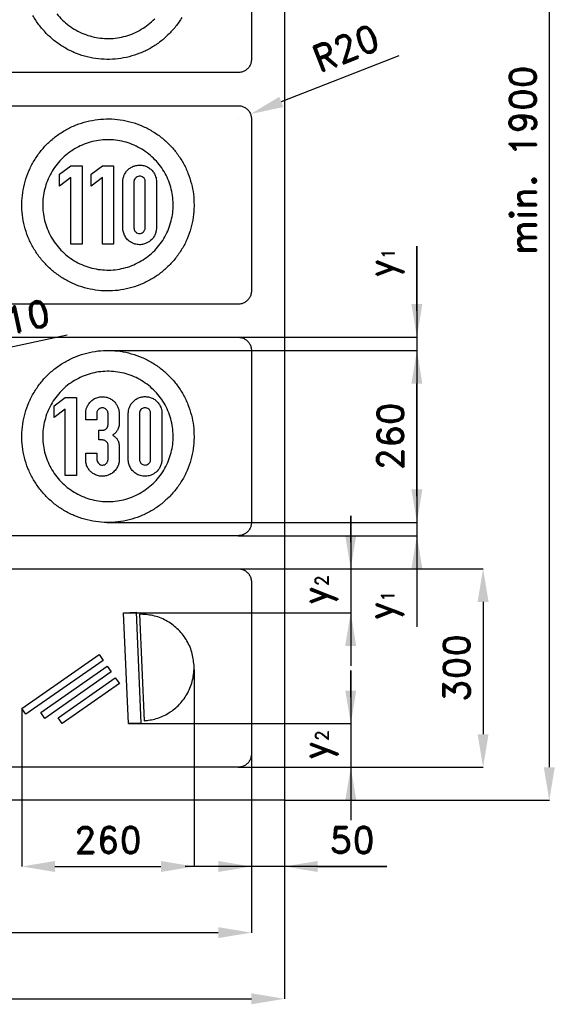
# Model space of a CAD drawing. Header units: millimetres. Extents: x -366 to 4420, y -308 to 2161.
# Tile 5 of 6: x 3600 to 4420, y -308 to 1180. Entities that reach past the tile are written whole.
import ezdxf

# ---------------------------------------------------------------- set-up
doc = ezdxf.new("R2010")
doc.units = ezdxf.units.MM
doc.header["$LTSCALE"] = 5
doc.layers.add('Kóty', color=2, linetype='Continuous')
doc.layers.add('Značka', color=7, linetype='Continuous')
doc.styles.get("Standard").update_dxf_attribs({"font": 'romand.shx', "height": 40})
doc.dimstyles.get("Standard").update_dxf_attribs({"dimtxt": 40, "dimasz": 50, "dimexe": 0.18, "dimexo": 0.0625, "dimgap": 20, "dimtad": 1, "dimdec": 0, "dimzin": 0, "dimdsep": 46, "dimtxsty": 'Standard', "dimcen": 0.09, "dimadec": 0, "dimazin": 0, "dimtfac": 1, "dimtdec": 0, "dimtofl": 0, "dimtmove": 0, "dimatfit": 3, "dimfxl": 1, "dimtolj": 1, "dimtzin": 0, "dimarcsym": 0})

# ---------------------------------------------------------------- blocks, each defined once
blk = doc.blocks.new('*D10')
at = {"layer": 'Defpoints', "color": 0, "transparency": 16777216}
for p in [(3863.4, 197.9), (3603.3, 138.8), (3863.4, -100)]:
    blk.add_point(p, dxfattribs=at)
at = {"layer": 'Kóty', "color": 0, "lineweight": -2, "transparency": 16777216}
for p, q in [((3863.4, 197.8), (3863.4, -100.2)), ((3603.3, 138.7), (3603.3, -100.2)), ((3653.3, -100), (3813.4, -100))]:
    blk.add_line(p, q, dxfattribs=at)
at = {"layer": 'Kóty', "color": 0, "transparency": 16777216}
for points in [[(3653.3, -91.7), (3653.3, -108.3), (3603.3, -100)], [(3813.4, -91.7), (3813.4, -108.3), (3863.4, -100)]]:
    blk.add_solid(points, dxfattribs=at)
at = {"layer": 'Kóty', "color": 0, "transparency": 16777216, "insert": (3733.4, -60), "char_height": 40, "attachment_point": 5}
blk.add_mtext('\\A1;260', dxfattribs=at)
blk = doc.blocks.new('*D11')
at = {"layer": 'Defpoints', "color": 0, "transparency": 16777216}
for p in [(3050, 70), (3950, 70), (3950, -200)]:
    blk.add_point(p, dxfattribs=at)
at = {"layer": 'Kóty', "color": 0, "lineweight": -2, "transparency": 16777216}
for p, q in [((3050, 69.9), (3050, -200.2)), ((3950, 69.9), (3950, -200.2)), ((3100, -200), (3900, -200))]:
    blk.add_line(p, q, dxfattribs=at)
at = {"layer": 'Kóty', "color": 0, "transparency": 16777216}
for points in [[(3100, -191.7), (3100, -208.3), (3050, -200)], [(3900, -191.7), (3900, -208.3), (3950, -200)]]:
    blk.add_solid(points, dxfattribs=at)
at = {"layer": 'Kóty', "color": 0, "transparency": 16777216, "insert": (3500, -160), "char_height": 40, "attachment_point": 5}
blk.add_mtext('\\A1;900', dxfattribs=at)
blk = doc.blocks.new('*D12')
at = {"layer": 'Defpoints', "color": 0, "transparency": 16777216}
for p in [(3000, 0), (4000, 0), (4000, -300)]:
    blk.add_point(p, dxfattribs=at)
at = {"layer": 'Kóty', "color": 0, "lineweight": -2, "transparency": 16777216}
for p, q in [((3000, -0.1), (3000, -300.2)), ((4000, -0.1), (4000, -300.2)), ((3050, -300), (3950, -300))]:
    blk.add_line(p, q, dxfattribs=at)
at = {"layer": 'Kóty', "color": 0, "transparency": 16777216}
for points in [[(3050, -291.7), (3050, -308.3), (3000, -300)], [(3950, -291.7), (3950, -308.3), (4000, -300)]]:
    blk.add_solid(points, dxfattribs=at)
at = {"layer": 'Kóty', "color": 0, "transparency": 16777216, "insert": (3500, -260), "char_height": 40, "attachment_point": 5}
blk.add_mtext('\\A1;1000', dxfattribs=at)
blk = doc.blocks.new('*D13')
at = {"layer": 'Defpoints', "color": 0, "transparency": 16777216}
for p in [(3930, 350), (3930, 50), (4300, 50)]:
    blk.add_point(p, dxfattribs=at)
at = {"layer": 'Kóty', "color": 0, "lineweight": -2, "transparency": 16777216}
for p, q in [((3930.1, 350), (4300.2, 350)), ((4300, 300), (4300, 100)), ((3930.1, 50), (4300.2, 50))]:
    blk.add_line(p, q, dxfattribs=at)
at = {"layer": 'Kóty', "color": 0, "transparency": 16777216}
for points in [[(4291.7, 300), (4308.3, 300), (4300, 350)], [(4291.7, 100), (4308.3, 100), (4300, 50)]]:
    blk.add_solid(points, dxfattribs=at)
at = {"layer": 'Kóty', "color": 0, "transparency": 16777216, "insert": (4260, 200), "char_height": 40, "attachment_point": 5, "rotation": 90}
blk.add_mtext('\\A1;300', dxfattribs=at)
blk = doc.blocks.new('*D14')
at = {"layer": 'Defpoints', "color": 0, "transparency": 16777216}
for p in [(3735, 680), (4200, 680), (3731.6, 420)]:
    blk.add_point(p, dxfattribs=at)
at = {"layer": 'Kóty', "color": 0, "lineweight": -2, "transparency": 16777216}
for p, q in [((3735.1, 680), (4200.2, 680)), ((4200, 470), (4200, 630)), ((3731.7, 420), (4200.2, 420))]:
    blk.add_line(p, q, dxfattribs=at)
at = {"layer": 'Kóty', "color": 0, "transparency": 16777216}
for points in [[(4191.7, 630), (4208.3, 630), (4200, 680)], [(4191.7, 470), (4208.3, 470), (4200, 420)]]:
    blk.add_solid(points, dxfattribs=at)
at = {"layer": 'Kóty', "color": 0, "transparency": 16777216, "insert": (4160, 550), "char_height": 40, "attachment_point": 5, "rotation": 90}
blk.add_mtext('\\A1;260', dxfattribs=at)
blk = doc.blocks.new('*D15')
at = {"layer": 'Defpoints', "color": 0, "transparency": 16777216}
for p in [(4000, 1935), (4000, 0), (4400, 0)]:
    blk.add_point(p, dxfattribs=at)
at = {"layer": 'Kóty', "color": 0, "lineweight": -2, "transparency": 16777216}
for p, q in [((4000.1, 1935), (4400.2, 1935)), ((4400, 1885), (4400, 50)), ((4000.1, 0), (4400.2, 0))]:
    blk.add_line(p, q, dxfattribs=at)
at = {"layer": 'Kóty', "color": 0, "transparency": 16777216}
for points in [[(4391.7, 1885), (4408.3, 1885), (4400, 1935)], [(4391.7, 50), (4408.3, 50), (4400, 0)]]:
    blk.add_solid(points, dxfattribs=at)
at = {"layer": 'Kóty', "color": 0, "transparency": 16777216, "insert": (4360, 967.5), "char_height": 40, "attachment_point": 5, "rotation": 90}
blk.add_mtext('\\A1;min. 1900', dxfattribs=at)
blk = doc.blocks.new('*D16')
at = {"layer": 'Defpoints', "color": 0, "transparency": 16777216}
for p in [(3930, 1030), (3948.6, 1037.3)]:
    blk.add_point(p, dxfattribs=at)
at = {"layer": 'Kóty', "color": 0, "lineweight": -2, "transparency": 16777216}
for p, q in [((4172.8, 1125.5), (3995.1, 1055.6)), ((3929.9, 1030), (3930.1, 1030)), ((3930, 1029.9), (3930, 1030.1))]:
    blk.add_line(p, q, dxfattribs=at)
at = {"layer": 'Kóty', "color": 0, "transparency": 16777216}
blk.add_solid([(3992.1, 1063.4), (3998.2, 1047.9), (3948.6, 1037.3)], dxfattribs=at)
at = {"layer": 'Kóty', "color": 0, "transparency": 16777216, "insert": (4092.6, 1137), "char_height": 40, "attachment_point": 5, "rotation": 21.4769}
blk.add_mtext('\\A1;R20', dxfattribs=at)
blk = doc.blocks.new('*D19')
at = {"layer": 'Defpoints', "color": 0, "transparency": 16777216}
for p in [(3426.7, 650), (3436.4, 652.1)]:
    blk.add_point(p, dxfattribs=at)
at = {"layer": 'Kóty', "color": 0, "lineweight": -2, "transparency": 16777216}
for p, q in [((3671.9, 703.1), (3485.3, 662.7)), ((3426.6, 650), (3426.8, 650)), ((3426.7, 649.9), (3426.7, 650.1))]:
    blk.add_line(p, q, dxfattribs=at)
at = {"layer": 'Kóty', "color": 0, "transparency": 16777216}
blk.add_solid([(3483.5, 670.8), (3487.1, 654.5), (3436.4, 652.1)], dxfattribs=at)
at = {"layer": 'Kóty', "color": 0, "transparency": 16777216, "insert": (3594.6, 727.2), "char_height": 40, "attachment_point": 5, "rotation": 12.2048}
blk.add_mtext('\\A1;R10', dxfattribs=at)

msp = doc.modelspace()

# ---------------------------------------------------------------- linework, layer by layer
at = {"layer": 'Kóty'}
for p, q in [((4200, 740), (4200, 837.6)), ((4200, 837.6), (4200, 262.4)), ((3930.1, 700), (4200.2, 700)), ((3735.1, 680), (4200.2, 680)), ((4200, 640), (4200, 600)), ((4200, 460), (4200, 500)), ((3731.7, 420), (4200.2, 420)), ((4100, 430), (4100, 203.4)), ((4100, 390), (4100, 430)), ((3930.1, 400), (4200.2, 400)), ((3930.1, 350), (4100.2, 350)), ((3757, 283.4), (4100.2, 283.4)), ((4100.2, 196), (4100.2, -30)), ((4100.2, 156), (4100.2, 196)), ((3764.4, 116), (4100.4, 116)), ((3950, 69.9), (3950, -100.2)), ((3930.1, 50), (4100.4, 50)), ((4000, -0.1), (4000, -100.2)), ((4154.8, -100), (3850, -100)), ((4050, -100), (4154.8, -100))]:
    msp.add_line(p, q, dxfattribs=at)
for points in [[(4191.7, 750), (4208.3, 750), (4200, 700)], [(4091.7, 400), (4108.3, 400), (4100, 350)], [(4191.7, 350), (4208.3, 350), (4200, 400)], [(4091.7, 233.4), (4108.3, 233.4), (4100, 283.4)], [(4091.8, 166), (4108.5, 166), (4100.2, 116)], [(4091.8, 0), (4108.5, 0), (4100.2, 50)], [(3900, -91.7), (3900, -108.3), (3950, -100)], [(4050, -91.7), (4050, -108.3), (4000, -100)]]:
    msp.add_solid(points, dxfattribs=at)
at = {"layer": 'Značka', "color": 5}
for points in [[(3000, 0), (3000, 1935), (4000, 1935), (4000, 0), (3000, 0)], [(3764.3, 116), (3757, 283.4), (3775.9, 284.2), (3783.2, 116.8), (3764.3, 116)], [(3609.5, 130), (3603.3, 138.8), (3719.8, 220.4), (3726, 211.6), (3609.5, 130)], [(3638, 123.9), (3631.9, 132.7), (3732.1, 202.8), (3738.3, 194.1), (3638, 123.9)], [(3664.1, 116), (3658, 124.8), (3744.4, 185.3), (3750.5, 176.5), (3664.1, 116)]]:
    msp.add_lwpolyline(points, dxfattribs=at)
for points in [[(3950, 1380), (3950, 1120), (3950, 1119.9), (3950, 1119.8, -0.032183), (3949.8, 1117.3, -0.035447), (3949.3, 1114.7, -0.036274), (3948.5, 1112.3, -0.034425), (3947.3, 1109.9, -0.033755), (3945.9, 1107.8, -0.034097), (3944.1, 1105.9, -0.034164), (3942.2, 1104.1, -0.034206), (3940, 1102.7, -0.034035), (3937.7, 1101.5, -0.03347), (3935.3, 1100.7, -0.034127), (3932.7, 1100.2, -0.036766), (3930.2, 1100), (3930.1, 1100), (3930, 1100), (3070, 1100)], [(3070, 1050), (3930, 1050), (3930.1, 1050), (3930.2, 1050, -0.032177), (3932.7, 1049.8, -0.035489), (3935.3, 1049.3, -0.036281), (3937.7, 1048.5, -0.034425), (3940, 1047.3, -0.03374), (3942.2, 1045.9, -0.034066), (3944.1, 1044.1, -0.03423), (3945.9, 1042.2, -0.0342), (3947.3, 1040, -0.034034), (3948.5, 1037.7, -0.033425), (3949.3, 1035.3, -0.034147), (3949.8, 1032.7, -0.03674), (3950, 1030.2), (3950, 1030.1), (3950, 1030), (3950, 770), (3950, 769.9), (3950, 769.8, -0.032177), (3949.8, 767.3, -0.035443), (3949.3, 764.7, -0.036259), (3948.5, 762.3, -0.034425), (3947.3, 760, -0.033741), (3945.9, 757.8, -0.034066), (3944.1, 755.9, -0.034182), (3942.2, 754.1, -0.034226), (3940, 752.7, -0.034056), (3937.7, 751.5, -0.033425), (3935.3, 750.7, -0.034151), (3932.7, 750.2, -0.036743), (3930.2, 750), (3930.1, 750), (3930, 750), (3070, 750)], [(3070, 700), (3930, 700), (3930.1, 700), (3930.2, 700, -0.032177), (3932.7, 699.8, -0.035443), (3935.3, 699.3, -0.036259), (3937.7, 698.5, -0.034425), (3940, 697.3, -0.033741), (3942.2, 695.9, -0.034066), (3944.1, 694.1, -0.034182), (3945.9, 692.2, -0.034226), (3947.3, 690, -0.034056), (3948.5, 687.7, -0.033425), (3949.3, 685.3, -0.034151), (3949.8, 682.7, -0.036743), (3950, 680.2), (3950, 680.1), (3950, 680), (3950, 420), (3950, 419.9), (3950, 419.8, -0.032179), (3949.8, 417.3, -0.035443), (3949.3, 414.7, -0.036259), (3948.5, 412.3, -0.034419), (3947.3, 410, -0.033729), (3945.9, 407.8, -0.034073), (3944.1, 405.9, -0.034191), (3942.2, 404.1, -0.034225), (3940, 402.7, -0.034056), (3937.7, 401.5, -0.033414), (3935.3, 400.7, -0.034128), (3932.7, 400.2, -0.036743), (3930.2, 400), (3930.1, 400), (3930, 400), (3070, 400)], [(3070, 350), (3930, 350), (3930.1, 350), (3930.2, 350, -0.032177), (3932.7, 349.8, -0.035443), (3935.3, 349.3, -0.036259), (3937.7, 348.5, -0.034414), (3940, 347.3, -0.033731), (3942.2, 345.9, -0.034066), (3944.1, 344.1, -0.034205), (3945.9, 342.2, -0.034226), (3947.3, 340, -0.03405), (3948.5, 337.7, -0.033418), (3949.3, 335.3, -0.034151), (3949.8, 332.7, -0.036741), (3950, 330.2), (3950, 330.1), (3950, 330), (3950, 70), (3950, 69.9), (3950, 69.8), (3949.8, 67.3, -0.035442), (3949.3, 64.7, -0.03626), (3948.5, 62.3, -0.034424), (3947.3, 60, -0.03373), (3945.9, 57.8, -0.034079), (3944.1, 55.9, -0.034187), (3942.2, 54.1, -0.034231), (3940, 52.7, -0.034052), (3937.7, 51.5, -0.033421), (3935.3, 50.7, -0.034126), (3932.7, 50.2, -0.036746), (3930.2, 50), (3930.1, 50), (3930, 50), (3070, 50)], [(3780.8, 281.3), (3787.8, 120.2, 0.008883), (3797, 121.5, 0.026886), (3806, 123.5, 0.038486), (3815.9, 127.1, 0.034327), (3825.2, 132.1, 0.033204), (3833.8, 138.2, 0.034346), (3841.5, 145.4, 0.034667), (3848.2, 153.5, 0.034559), (3853.8, 162.5, 0.034353), (3858.2, 172.1, 0.033698), (3861.2, 182.2, 0.034476), (3863, 192.6, 0.037296), (3863.3, 203.1), (3863.3, 203.7), (3863.3, 204.2, 0.009648), (3862, 214.1, 0.029247), (3859.9, 223.9, 0.038477), (3856.3, 233.8, 0.034164), (3851.3, 243.1, 0.033136), (3845.2, 251.7, 0.034767), (3838, 259.4, 0.034652), (3829.9, 266.1, 0.032682), (3820.9, 271.7, 0.034527), (3811.3, 276.2, 0.041085), (3801.2, 279.2, 0.032731), (3791.1, 280.7, 0.010774), (3780.8, 281.3)]]:
    msp.add_lwpolyline(points, format="xyb", dxfattribs=at)
at = {"layer": 'Značka', "color": 1}
for points in [[(3845.1, 1183.5, -0.03403), (3835.5, 1169.5, -0.034456), (3824, 1156.9, -0.034563), (3811.2, 1145.8, -0.03443), (3796.9, 1136.6, -0.034392), (3781.5, 1129.2, -0.034422), (3765.3, 1124, -0.03442), (3748.6, 1120.8, -0.034409), (3731.6, 1120, -0.034404), (3714.7, 1121.3, -0.034414), (3698, 1124.9, -0.034424), (3682, 1130.5, -0.034424), (3666.9, 1138.3, -0.034422), (3652.8, 1147.9, -0.034421), (3640.2, 1159.3, -0.03441), (3629.1, 1172.2, -0.034415), (3619.9, 1186.5, -0.034416)], [(3656, 1189, 0.034415), (3664.6, 1179.5, 0.034407), (3674.4, 1171, 0.03442), (3685.2, 1164.1, 0.034427), (3696.8, 1158.5, 0.034414), (3709.1, 1154.5, 0.034408), (3721.8, 1152.2, 0.034417), (3734.6, 1151.5, 0.034419), (3747.5, 1152.5, 0.034421), (3760.1, 1155.2, 0.034409), (3772.2, 1159.5, 0.034416), (3783.7, 1165.4, 0.034422), (3794.3, 1172.6, 0.034402), (3803.9, 1181.3, 0.034416)], [(3863.3, 900), (3863.3, 899.1), (3863.3, 898.3, -0.03217), (3862, 881.4, -0.035722), (3858.5, 864.7, -0.036664), (3852.9, 848.6, -0.034752), (3845.1, 833.5, -0.034036), (3835.5, 819.5, -0.034451), (3824, 806.9, -0.034561), (3811.2, 795.8, -0.034429), (3796.9, 786.6, -0.034385), (3781.5, 779.2, -0.034419), (3765.3, 774, -0.034427), (3748.6, 770.8, -0.034417), (3731.6, 770, -0.034415), (3714.7, 771.3, -0.034414), (3698, 774.9, -0.034413), (3682, 780.5, -0.034421), (3666.9, 788.3, -0.034419), (3652.8, 797.9, -0.034421), (3640.2, 809.3, -0.034416), (3629.1, 822.2, -0.034413), (3619.9, 836.5, -0.034419), (3612.5, 851.8, -0.034419), (3607.3, 868, -0.034413), (3604.2, 884.7, -0.034413), (3603.3, 901.7, -0.034415), (3604.6, 918.7, -0.034421), (3608.2, 935.3, -0.034415), (3613.8, 951.3, -0.034421), (3621.6, 966.5, -0.034415), (3631.2, 980.5, -0.034416), (3642.6, 993.1, -0.034416), (3655.5, 1004.2, -0.034413), (3669.8, 1013.4, -0.034419), (3685.1, 1020.8, -0.034419), (3701.3, 1026, -0.034424), (3718, 1029.1, -0.034417), (3735, 1030, -0.034418), (3752, 1028.7, -0.034413), (3768.6, 1025.1, -0.034419), (3784.7, 1019.5, -0.03442), (3799.8, 1011.7, -0.034416), (3813.8, 1002.1, -0.034401), (3826.5, 990.7, -0.03441), (3837.5, 977.8, -0.034484), (3846.8, 963.5, -0.034414), (3854.1, 948.2, -0.034079), (3859.3, 932, -0.032794), (3862.4, 916.1, -0.034266), (3863.3, 900)], [(3831.8, 900), (3831.8, 900.6), (3831.8, 901.3, 0.032165), (3830.8, 914.1, 0.035725), (3828.1, 926.7, 0.036672), (3823.9, 938.9, 0.034755), (3818, 950.4, 0.034039), (3810.7, 961, 0.034452), (3802.1, 970.5, 0.034565), (3792.3, 978.9, 0.034422), (3781.5, 985.9, 0.034388), (3769.8, 991.5, 0.034423), (3757.6, 995.5, 0.03443), (3744.9, 997.8, 0.034411), (3732, 998.5, 0.034409), (3719.2, 997.5, 0.034424), (3706.6, 994.8, 0.034411), (3694.4, 990.5, 0.034412), (3683, 984.6, 0.034421), (3672.3, 977.4, 0.034408), (3662.8, 968.7, 0.034413), (3654.4, 959, 0.034417), (3647.4, 948.1, 0.034414), (3641.8, 936.5, 0.034417), (3637.9, 924.2, 0.034418), (3635.5, 911.6, 0.034417), (3634.9, 898.7, 0.034419), (3635.8, 885.9, 0.034418), (3638.5, 873.3, 0.034415), (3642.8, 861.1, 0.03442), (3648.7, 849.6, 0.034421), (3656, 839, 0.034419), (3664.6, 829.5, 0.034414), (3674.4, 821.1, 0.034416), (3685.2, 814.1, 0.034414), (3696.8, 808.5, 0.034423), (3709.1, 804.5, 0.034422), (3721.8, 802.2, 0.034417), (3734.6, 801.5, 0.034414), (3747.5, 802.5, 0.034417), (3760.1, 805.2, 0.034423), (3772.2, 809.5, 0.034416), (3783.7, 815.4, 0.034422), (3794.3, 822.6, 0.034406), (3803.9, 831.3, 0.034413), (3812.3, 841, 0.034495), (3819.3, 851.9, 0.034422), (3824.8, 863.5, 0.034073), (3828.8, 875.8, 0.032795), (3831.1, 887.8, 0.034263), (3831.8, 900)], [(3755.7, 935.6), (3755.8, 936.3, -0.005783), (3755.8, 937, -0.051531), (3756.7, 941.7, -0.050369), (3758.5, 946.2, -0.059193), (3761.5, 951, -0.059893), (3765.6, 954.9, -0.057369), (3770.3, 957.8, -0.056026), (3775.4, 959.5, -0.062968), (3781.5, 960.2, -0.065049), (3787.7, 959.4, -0.062228), (3793.1, 957.2, -0.059616), (3798, 953.8, -0.058897), (3801.9, 949.5, -0.061259), (3804.7, 944.5, -0.042837), (3805.9, 940.8, -0.04706), (3806.5, 937.1, -0.006006), (3806.5, 936.5), (3806.5, 935.9), (3806.5, 864.4), (3806.5, 863.9, -0.004019), (3806.5, 863.4, -0.056788), (3805.5, 858.2, -0.05699), (3803.4, 853.2, -0.090909), (3797.8, 846.2, -0.092648), (3790.2, 841.6, -0.06995), (3784, 840, -0.068377), (3777.5, 840.1, -0.07739), (3770.3, 842.2, -0.07933), (3764.1, 846.3, -0.06856), (3759.9, 851.2, -0.064008), (3757.1, 857.1, -0.035964), (3756.2, 860.3, -0.041944), (3755.8, 863.7), (3755.8, 864.1), (3755.7, 864.5), (3755.7, 935.6)], [(3772.6, 934.8), (3772.6, 866), (3772.6, 865.5), (3772.6, 865.1, 0.053851), (3773.1, 862.6, 0.083761), (3774.1, 860.3, 0.084595), (3775.7, 858.6, 0.073829), (3777.7, 857.5, 0.093708), (3780.8, 856.8, 0.098762), (3783.9, 857.3, 0.089592), (3786.4, 858.7, 0.084121), (3788.2, 860.8, 0.059578), (3789.1, 862.6, 0.064943), (3789.5, 864.4, 0.008777), (3789.5, 864.8), (3789.5, 865.1), (3789.5, 935.2, 0.005015), (3789.5, 935.7, 0.015172), (3789.5, 936.2, 0.079641), (3789, 938.4, 0.074613), (3787.8, 940.3, 0.099386), (3785.4, 942.3, 0.096365), (3782.4, 943.3, 0.104548), (3779, 943.1, 0.104039), (3775.9, 941.6, 0.098093), (3773.7, 939.3, 0.112875), (3772.7, 936.3, 0.022708), (3772.6, 935.6, 0.007595), (3772.6, 934.8)], [(3863.3, 550), (3863.3, 549.1), (3863.3, 548.3, -0.03217), (3862, 531.4, -0.035722), (3858.5, 514.7, -0.036663), (3852.9, 498.6, -0.034752), (3845.1, 483.5, -0.034036), (3835.5, 469.5, -0.034455), (3824, 456.9, -0.034562), (3811.2, 445.8, -0.034429), (3796.9, 436.6, -0.034388), (3781.5, 429.2, -0.034415), (3765.3, 424, -0.034422), (3748.6, 420.8, -0.034415), (3731.6, 420, -0.034417), (3714.7, 421.3, -0.034415), (3698, 424.9, -0.034415), (3682, 430.5, -0.034418), (3666.9, 438.3, -0.03442), (3652.8, 447.9, -0.03442), (3640.2, 459.3, -0.034416), (3629.1, 472.2, -0.034415), (3619.9, 486.5, -0.034419), (3612.5, 501.8, -0.034419), (3607.3, 518, -0.034413), (3604.2, 534.7, -0.034413), (3603.3, 551.7, -0.034415), (3604.6, 568.7, -0.034421), (3608.2, 585.3, -0.034415), (3613.8, 601.3, -0.034421), (3621.6, 616.5, -0.034415), (3631.2, 630.5, -0.034416), (3642.6, 643.1, -0.034416), (3655.5, 654.2, -0.034413), (3669.8, 663.4, -0.034419), (3685.1, 670.8, -0.034419), (3701.3, 676, -0.034417), (3718, 679.2, -0.034417), (3735, 680, -0.034411), (3752, 678.7, -0.034416), (3768.6, 675.1, -0.034415), (3784.7, 669.5, -0.03442), (3799.8, 661.7, -0.034416), (3813.8, 652.1, -0.034401), (3826.5, 640.7, -0.03441), (3837.5, 627.8, -0.034484), (3846.8, 613.5, -0.034414), (3854.1, 598.2, -0.034079), (3859.3, 582, -0.032794), (3862.4, 566.1, -0.034266), (3863.3, 550)], [(3831.8, 550), (3831.8, 550.6), (3831.8, 551.3, 0.032165), (3830.8, 564.1, 0.035725), (3828.1, 576.7, 0.036672), (3823.9, 588.9, 0.034755), (3818, 600.4, 0.034039), (3810.7, 611, 0.034452), (3802.1, 620.5, 0.034565), (3792.3, 628.9, 0.034422), (3781.5, 635.9, 0.034388), (3769.8, 641.5, 0.034423), (3757.6, 645.5, 0.03443), (3744.9, 647.8, 0.034411), (3732, 648.5, 0.034409), (3719.2, 647.5, 0.034424), (3706.6, 644.8, 0.034411), (3694.4, 640.5, 0.034412), (3683, 634.6, 0.034421), (3672.3, 627.4, 0.034408), (3662.8, 618.7, 0.034413), (3654.4, 609, 0.034417), (3647.4, 598.1, 0.034414), (3641.8, 586.5, 0.034417), (3637.9, 574.2, 0.034418), (3635.5, 561.6, 0.034417), (3634.9, 548.7, 0.034419), (3635.8, 535.9, 0.034418), (3638.5, 523.3, 0.034415), (3642.8, 511.1, 0.03442), (3648.7, 499.6, 0.034421), (3656, 489, 0.03442), (3664.6, 479.5, 0.03441), (3674.4, 471.1, 0.034412), (3685.2, 464.1, 0.034416), (3696.8, 458.5, 0.034416), (3709.1, 454.5, 0.034415), (3721.8, 452.2, 0.034419), (3734.6, 451.5, 0.034419), (3747.5, 452.5, 0.034417), (3760.1, 455.2, 0.034414), (3772.2, 459.5, 0.034412), (3783.7, 465.4, 0.034418), (3794.3, 472.6, 0.034404), (3803.9, 481.3, 0.034413), (3812.3, 491, 0.034491), (3819.3, 501.9, 0.034423), (3824.8, 513.5, 0.034073), (3828.8, 525.8, 0.032795), (3831.1, 537.8, 0.034263), (3831.8, 550)], [(3764, 585.6), (3764.1, 586.3), (3764.1, 587, -0.051518), (3764.9, 591.7, -0.050381), (3766.7, 596.2, -0.059193), (3769.8, 601, -0.059878), (3773.9, 604.9, -0.057374), (3778.5, 607.8, -0.056031), (3783.7, 609.5, -0.062966), (3789.8, 610.2, -0.06505), (3795.9, 609.4, -0.062225), (3801.4, 607.2, -0.059616), (3806.2, 603.8, -0.058897), (3810.2, 599.5, -0.061249), (3813, 594.5, -0.042837), (3814.2, 590.8, -0.04706), (3814.7, 587.1), (3814.8, 586.5), (3814.8, 585.9), (3814.8, 514.4), (3814.8, 513.9), (3814.7, 513.4, -0.056799), (3813.8, 508.2, -0.057), (3811.7, 503.2, -0.090903), (3806.1, 496.2, -0.092646), (3798.5, 491.6, -0.069951), (3792.2, 490, -0.068387), (3785.8, 490.1, -0.077401), (3778.6, 492.2, -0.079336), (3772.4, 496.3, -0.068574), (3768.2, 501.2, -0.064031), (3765.4, 507.1, -0.035991), (3764.4, 510.3, -0.041945), (3764, 513.7), (3764, 514.1), (3764, 514.5), (3764, 585.6)], [(3699.7, 524.8), (3716.5, 524.8), (3716.5, 515.4), (3716.6, 515), (3716.6, 514.5, 0.080648), (3717.5, 511.4, 0.101146), (3719.4, 508.9, 0.107963), (3722.1, 507.2, 0.103864), (3725.3, 506.7, 0.095694), (3728.2, 507.3, 0.096974), (3730.7, 508.9, 0.061086), (3731.9, 510.3, 0.054164), (3732.7, 512, 0.031701), (3733.1, 513.1, 0.028555), (3733.3, 514.3), (3733.4, 514.5), (3733.4, 514.8), (3733.4, 536.8), (3733.4, 537.1), (3733.4, 537.5, 0.083281), (3732.9, 539.4, 0.064276), (3731.8, 541.2, 0.051434), (3730.6, 542.5, 0.060616), (3729.3, 543.5, 0.057833), (3727.5, 544.2, 0.028565), (3725.7, 544.6), (3725.1, 544.7), (3724.6, 544.8), (3719.7, 544.8), (3719.7, 559.4), (3724.8, 559.4), (3725.2, 559.4, 0.015893), (3725.7, 559.4, 0.059829), (3727.1, 559.6, 0.045145), (3728.5, 560.2, 0.055572), (3730.2, 561.2, 0.068516), (3731.5, 562.6, 0.041448), (3732.2, 563.6, 0.024978), (3732.7, 564.8, 0.025409), (3733.1, 565.8, 0.048435), (3733.3, 566.8), (3733.3, 567.1), (3733.4, 567.3), (3733.4, 584.6), (3733.4, 585), (3733.3, 585.5, 0.067362), (3732.9, 587.5, 0.062032), (3732, 589.3, 0.06705), (3730.6, 591, 0.071109), (3728.8, 592.3, 0.081611), (3726.4, 593.1, 0.081667), (3723.8, 593.1, 0.101175), (3720.8, 592.1, 0.090883), (3718.3, 590, 0.072212), (3717, 588.1, 0.106466), (3716.5, 585.9), (3716.5, 585.6), (3716.5, 585.3), (3716.5, 575.3), (3699.7, 575.3), (3699.7, 585.7), (3699.7, 586.1), (3699.7, 586.5, -0.057609), (3700.3, 590.8, -0.046037), (3701.9, 594.9, -0.056929), (3704.9, 600, -0.06027), (3709, 604.2, -0.070665), (3714.7, 607.9, -0.07343), (3721.2, 609.8, -0.075931), (3728.3, 609.9, -0.074313), (3735, 607.9, -0.064174), (3740.3, 604.8, -0.060424), (3744.6, 600.5, -0.050627), (3747.4, 596.3, -0.056473), (3749.3, 591.7, -0.024329), (3749.8, 589.6, -0.02126), (3750.1, 587.5), (3750.2, 586.8), (3750.2, 586.1), (3750.2, 568), (3750.2, 567.4), (3750.1, 566.8, -0.049541), (3749.4, 563.4, -0.046684), (3748.1, 560.3, -0.060333), (3745.6, 556.5, -0.065406), (3742.3, 553.5, -0.014657), (3741.2, 552.7), (3740.2, 552.1, -0.007193), (3741.9, 550.9, -0.021643), (3743.7, 549.6, -0.054704), (3746.5, 546.7, -0.059756), (3748.6, 543.2, -0.04465), (3749.6, 540.4, -0.041887), (3750.1, 537.5), (3750.2, 537), (3750.2, 536.5), (3750.2, 514.1), (3750.2, 513.5), (3750.2, 512.9, -0.079436), (3749, 506.8, -0.066572), (3746.1, 501.3, -0.068492), (3741.6, 496.2, -0.069566), (3736, 492.5, -0.056314), (3730.9, 490.6, -0.056429), (3725.6, 489.9, -0.067279), (3719.1, 490.5, -0.068341), (3713, 492.8, -0.057379), (3708.5, 495.8, -0.055531), (3704.8, 499.7, -0.063122), (3701.7, 504.8, -0.072884), (3700.1, 510.6, -0.013768), (3699.9, 512.2), (3699.7, 513.9), (3699.7, 514.2), (3699.7, 514.5), (3699.7, 524.8)], [(3780.8, 584.8), (3780.8, 516), (3780.9, 515.5), (3780.9, 515.1, 0.053827), (3781.3, 512.6, 0.083777), (3782.4, 510.3, 0.08452), (3784, 508.6, 0.073829), (3786, 507.5, 0.093683), (3789.1, 506.8, 0.098758), (3792.2, 507.3, 0.089573), (3794.6, 508.7, 0.084083), (3796.5, 510.8, 0.059614), (3797.4, 512.6, 0.064943), (3797.8, 514.4), (3797.8, 514.8), (3797.8, 515.1), (3797.8, 585.2), (3797.8, 585.7), (3797.8, 586.2, 0.079641), (3797.2, 588.4, 0.074591), (3796.1, 590.3, 0.099397), (3793.7, 592.3, 0.09636), (3790.7, 593.3, 0.10455), (3787.3, 593.1, 0.104045), (3784.2, 591.6, 0.098093), (3782, 589.3, 0.112858), (3780.9, 586.3), (3780.9, 585.6), (3780.8, 584.8)]]:
    msp.add_lwpolyline(points, format="xyb", dxfattribs=at)
for points in [[(3677.1, 840.9), (3677.1, 941.2), (3660.2, 928.5), (3660.2, 946.3), (3677.1, 959.1), (3694.1, 959.1), (3694.1, 840.9), (3677.1, 840.9)], [(3724.9, 840.9), (3724.9, 941.2), (3707.9, 928.5), (3707.9, 946.3), (3724.9, 959.1), (3741.9, 959.1), (3741.9, 840.9), (3724.9, 840.9)], [(3668.8, 490.9), (3668.8, 591.2), (3651.9, 578.5), (3651.9, 596.3), (3668.9, 609.1), (3685.9, 609.1), (3685.9, 490.9), (3668.8, 490.9)]]:
    msp.add_lwpolyline(points, dxfattribs=at)

# ---------------------------------------------------------------- texts
at = {"layer": 'Kóty', "char_height": 40, "attachment_point": 1, "rotation": 90}
for s, insert in [('y{\\H0.5x;1}', (4126.3, 790.8)), ('y{\\H0.5x;2}', (4026.4, 296.1)), ('y{\\H0.5x;1}', (4125.8, 273)), ('y{\\H0.5x;2}', (4026.7, 61.9))]:
    msp.add_mtext_dynamic_manual_height_columns(s, width=58.682, gutter_width=200, heights=[0], dxfattribs=dict(at, insert=insert))
at = {"layer": 'Kóty', "insert": (4102.4, -60), "char_height": 40, "attachment_point": 5}
msp.add_mtext('\\A1;50', dxfattribs=at)

# ---------------------------------------------------------------- dimensions: what is measured, and where the dimension line sits
at = {"layer": 'Kóty'}
dim = msp.add_linear_dim(base=(4400, 0), p1=(4000, 1935), p2=(4000, 0), angle=90, text='min. 1900', dimstyle='Standard', dxfattribs=at)
dim.commit()
dim.dimension.update_dxf_attribs({"geometry": '*D15', "text_midpoint": (4360, 967.5)})
for center, mpoint, picture, middle in [((3930, 1030), (3948.6, 1037.3), '*D16', (4092.6, 1137)), ((3426.7, 650), (3436.4, 652.1), '*D19', (3603.1, 688.2))]:
    dim = msp.add_radius_dim(center=center, mpoint=mpoint, dimstyle='Standard', dxfattribs=at)
    dim.commit()
    dim.dimension.update_dxf_attribs({"geometry": picture, "text_midpoint": middle})
for base, p1, p2, picture, middle in [((4200, 680), (3731.6, 420), (3735, 680), '*D14', (4160, 550)), ((4300, 50), (3930, 350), (3930, 50), '*D13', (4260, 200))]:
    dim = msp.add_linear_dim(base=base, p1=p1, p2=p2, angle=90, dimstyle='Standard', dxfattribs=at)
    dim.commit()
    dim.dimension.update_dxf_attribs({"geometry": picture, "text_midpoint": middle})
for base, p1, p2, picture, middle in [((3863.4, -100), (3603.3, 138.8), (3863.4, 197.9), '*D10', (3733.4, -60)), ((3950, -200), (3050, 70), (3950, 70), '*D11', (3500, -160)), ((4000, -300), (3000, 0), (4000, 0), '*D12', (3500, -260))]:
    dim = msp.add_linear_dim(base=base, p1=p1, p2=p2, dimstyle='Standard', dxfattribs=at)
    dim.commit()
    dim.dimension.update_dxf_attribs({"geometry": picture, "text_midpoint": middle})

doc.saveas('drawing.dxf')
